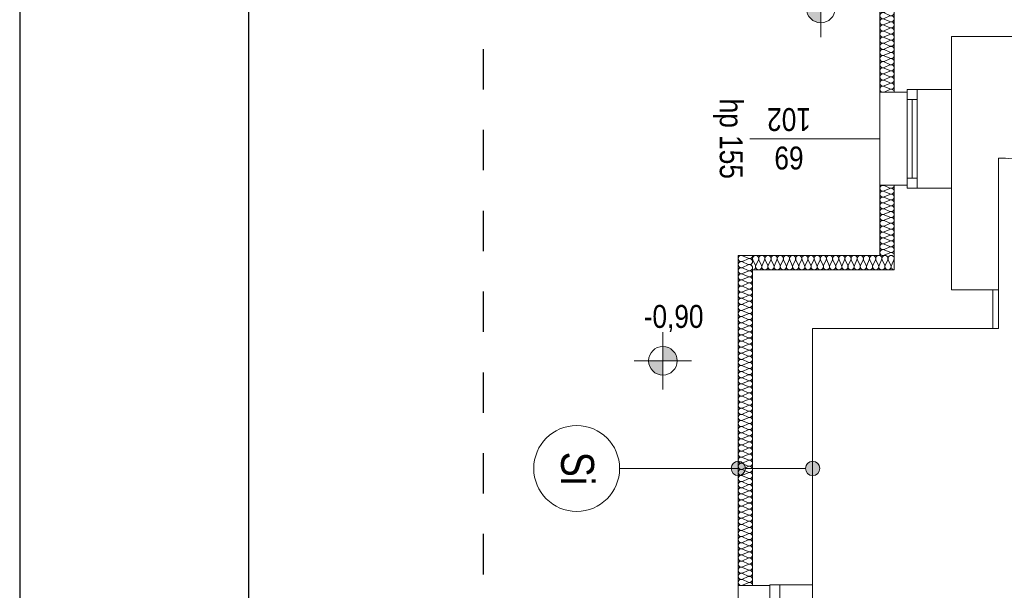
# Model space of a CAD drawing. Extents: x -635870 to -372006, y -44437 to 104716.
# Tile 200 of 221: x -497144 to -490260, y 34386 to 38371. Entities that reach past the tile are written whole.
import ezdxf

# ---------------------------------------------------------------- set-up
doc = ezdxf.new("R2010")
doc.units = 0
doc.header["$MEASUREMENT"] = 0
doc.linetypes.add('Dashed', pattern=[564.444447, 282.222223, -282.222223])
for name, color, linetype in [('$ IE Tabela', 7, 'Continuous'), ('Arch opisy', 252, 'Continuous'), ('Inwent Izolacje', 252, 'Continuous'), ('INWENT RZĘDNE', 252, 'Continuous')]:
    doc.layers.add(name, color=color, linetype=linetype)
for name, color, linetype, lineweight in [('Arch opisy_Nr_Pióra__1', 252, 'Continuous', 25), ('Arch opisy_Nr_Pióra__21', 252, 'Continuous', 9), ('Inwent Izolacje_Nr_Pióra__2', 252, 'Continuous', 13), ('INWENT RZĘDNE_Nr_Pióra__21', 252, 'Continuous', 9), ('INWENT. DRZWI_Nr_Pióra__5', 252, 'Continuous', 13), ('INWENT. OKNA_Nr_Pióra__21', 252, 'Continuous', 9), ('INWENT. OKNA_Nr_Pióra__5', 252, 'Continuous', 13), ('INWENT.ŚCIANY_Nr_Pióra__1', 252, 'Continuous', 25), ('INWENT.ŚCIANY_Nr_Pióra__20', 252, 'Continuous', 60), ('INWENT.ŚCIANY_Nr_Pióra__21', 252, 'Continuous', 9), ('INWENT.ŚCIANY_Nr_Pióra__3', 252, 'Continuous', 13)]:
    doc.layers.add(name, color=color, linetype=linetype, lineweight=lineweight)
doc.styles.add('GENERATED_STYLE_1', font='ARIALN.TTF')
doc.styles.add('GENERATED_STYLE_5', font='ARIALN.TTF')

# ---------------------------------------------------------------- blocks, each defined once
blk = doc.blocks.new('a3eee')
at = {"layer": '$ IE Tabela'}
for p, q in [((19730.76, 4176.8), (19730.76, 1206.8)), ((19890.76, 4096.8), (19890.76, 1286.8))]:
    blk.add_line(p, q, dxfattribs=at)
blk = doc.blocks.new('Izolacja cieplna 14_130', base_point=(-492020.2, 36724.5))
at = {"layer": 'Inwent Izolacje_Nr_Pióra__2', "linetype": 'Continuous'}
for p, q in [((-492090.4, 36722.7), (-492050, 36705)), ((-492050, 36701.4), (-492090.4, 36683.6)), ((-492090.4, 36680.1), (-492050, 36662.3)), ((-492050, 36658.7), (-492090.4, 36641)), ((-492090.4, 36637.4), (-492050, 36619.6)), ((-492050, 36616), (-492090.4, 36598.3)), ((-492090.4, 36594.7), (-492050, 36576.9)), ((-492050, 36573.3), (-492090.4, 36555.6)), ((-492090.4, 36552), (-492050, 36534.2)), ((-492050, 36530.7), (-492090.4, 36512.9)), ((-492090.4, 36509.3), (-492050, 36491.6)), ((-492050, 36488), (-492090.4, 36470.2)), ((-492090.4, 36466.6), (-492050, 36448.9)), ((-492050, 36445.3), (-492090.4, 36427.5)), ((-492090.4, 36423.9), (-492050, 36406.2)), ((-492050, 36402.6), (-492090.4, 36384.9)), ((-492090.4, 36381.3), (-492050, 36363.5)), ((-492050, 36359.9), (-492090.4, 36342.2)), ((-492090.4, 36338.6), (-492050, 36320.8)), ((-492050, 36317.2), (-492090.4, 36299.5)), ((-492090.4, 36295.9), (-492050, 36278.1)), ((-492050, 36274.6), (-492090.4, 36256.8)), ((-492090.4, 36253.2), (-492050, 36235.5)), ((-492050, 36231.9), (-492090.4, 36214.1)), ((-492090.4, 36210.5), (-492050, 36192.8)), ((-492050, 36189.2), (-492090.4, 36171.4)), ((-492090.4, 36167.8), (-492050, 36150.1)), ((-492050, 36146.5), (-492090.4, 36128.7)), ((-492090.4, 36125.2), (-492050, 36107.4)), ((-492050, 36103.8), (-492090.4, 36086.1)), ((-492090.4, 36082.5), (-492050, 36064.7)), ((-492050, 36061.1), (-492090.4, 36043.4)), ((-492090.4, 36039.8), (-492050, 36022)), ((-492050, 36018.4), (-492090.4, 36000.7)), ((-492090.4, 35997.1), (-492050, 35979.3)), ((-492050, 35975.8), (-492090.4, 35958)), ((-492090.4, 35954.4), (-492050, 35936.7)), ((-492050, 35933.1), (-492090.4, 35915.3)), ((-492090.4, 35911.7), (-492050, 35894)), ((-492050, 35890.4), (-492090.4, 35872.6)), ((-492090.4, 35869), (-492050, 35851.3)), ((-492050, 35847.7), (-492090.4, 35829.9)), ((-492090.4, 35826.4), (-492050, 35808.6)), ((-492050, 35805), (-492090.4, 35787.3)), ((-492090.4, 35783.7), (-492050, 35765.9)), ((-492050, 35762.3), (-492090.4, 35744.6)), ((-492090.4, 35741), (-492050, 35723.2)), ((-492050, 35719.6), (-492090.4, 35701.9)), ((-492090.4, 35698.3), (-492050, 35680.5)), ((-492050, 35677), (-492090.4, 35659.2)), ((-492090.4, 35655.6), (-492050, 35637.9)), ((-492050, 35634.3), (-492090.4, 35616.5)), ((-492090.4, 35612.9), (-492050, 35595.2)), ((-492050, 35591.6), (-492090.4, 35573.8)), ((-492090.4, 35570.2), (-492050, 35552.5)), ((-492050, 35548.9), (-492090.4, 35531.1)), ((-492090.4, 35527.6), (-492050, 35509.8)), ((-492050, 35506.2), (-492090.4, 35488.5)), ((-492090.4, 35484.9), (-492050, 35467.1)), ((-492050, 35463.5), (-492090.4, 35445.8)), ((-492090.4, 35442.2), (-492050, 35424.4)), ((-492050, 35420.8), (-492090.4, 35403.1)), ((-492090.4, 35399.5), (-492050, 35381.7)), ((-492050, 35378.2), (-492090.4, 35360.4)), ((-492090.4, 35356.8), (-492050, 35339.1)), ((-492050, 35335.5), (-492090.4, 35317.7)), ((-492090.4, 35314.1), (-492050, 35296.4)), ((-492050, 35292.8), (-492090.4, 35275)), ((-492090.4, 35271.4), (-492050, 35253.7)), ((-492050, 35250.1), (-492090.4, 35232.4)), ((-492090.4, 35228.8), (-492050, 35211)), ((-492050, 35207.4), (-492090.4, 35189.7)), ((-492090.4, 35186.1), (-492050, 35168.3)), ((-492050, 35164.7), (-492090.4, 35147)), ((-492090.4, 35143.4), (-492050, 35125.6)), ((-492050, 35122.1), (-492090.4, 35104.3)), ((-492090.4, 35100.7), (-492050, 35083)), ((-492050, 35079.4), (-492090.4, 35061.6)), ((-492090.4, 35058), (-492050, 35040.3)), ((-492050, 35036.7), (-492090.4, 35018.9)), ((-492090.4, 35015.3), (-492050, 34997.6)), ((-492050, 34994), (-492090.4, 34976.2)), ((-492090.4, 34972.7), (-492050, 34954.9)), ((-492050, 34951.3), (-492090.4, 34933.6)), ((-492090.4, 34930), (-492050, 34912.2)), ((-492050, 34908.6), (-492090.4, 34890.9)), ((-492090.4, 34887.3), (-492050, 34869.5)), ((-492050, 34865.9), (-492090.4, 34848.2)), ((-492090.4, 34844.6), (-492050, 34826.8)), ((-492050, 34823.3), (-492090.4, 34805.5)), ((-492090.4, 34801.9), (-492050, 34784.2)), ((-492050, 34780.6), (-492090.4, 34762.8)), ((-492090.4, 34759.2), (-492050, 34741.5)), ((-492050, 34737.9), (-492090.4, 34720.1)), ((-492090.4, 34716.5), (-492050, 34698.8)), ((-492050, 34695.2), (-492090.4, 34677.4)), ((-492090.4, 34673.9), (-492050, 34656.1)), ((-492050, 34652.5), (-492090.4, 34634.8)), ((-492090.4, 34631.2), (-492050, 34613.4)), ((-492050, 34609.8), (-492090.4, 34592.1)), ((-492090.4, 34588.5), (-492050, 34570.7)), ((-492050, 34567.1), (-492090.4, 34549.4)), ((-492090.4, 34545.8), (-492050, 34528)), ((-492050, 34524.5), (-492090.4, 34506.7)), ((-492090.4, 34503.1), (-492050, 34485.4)), ((-492050, 34481.8), (-492090.4, 34464)), ((-492090.4, 34460.4), (-492050, 34442.7)), ((-492050, 34439.1), (-492090.4, 34421.3))]:
    blk.add_line(p, q, dxfattribs=at)
for centre, start_param, end_param in [((-492098.9, 36703.2), 2.728799, 6.695979), ((-492041.5, 36724.5), 5.870392, 7.853982), ((-492041.5, 36681.9), 5.870392, 9.837571), ((-492098.9, 36660.5), 2.728799, 6.695979), ((-492098.9, 36617.8), 2.728799, 6.695979), ((-492041.5, 36639.2), 5.870392, 9.837571), ((-492098.9, 36575.1), 2.728799, 6.695979), ((-492098.9, 36532.5), 2.728799, 6.695979), ((-492041.5, 36596.5), 5.870392, 9.837571), ((-492041.5, 36553.8), 5.870392, 9.837571), ((-492098.9, 36489.8), 2.728799, 6.695979), ((-492041.5, 36511.1), 5.870392, 9.837571), ((-492041.5, 36468.4), 5.870392, 9.837571), ((-492098.9, 36447.1), 2.728799, 6.695979), ((-492098.9, 36404.4), 2.728799, 6.695979), ((-492041.5, 36425.7), 5.870392, 9.837571), ((-492098.9, 36361.7), 2.728799, 6.695979), ((-492041.5, 36383.1), 5.870392, 9.837571), ((-492041.5, 36340.4), 5.870392, 9.837571), ((-492098.9, 36319), 2.728799, 6.695979), ((-492098.9, 36276.3), 2.728799, 6.695979), ((-492041.5, 36297.7), 5.870392, 9.837571), ((-492041.5, 36255), 5.870392, 9.837571), ((-492098.9, 36233.7), 2.728799, 6.695979), ((-492098.9, 36191), 2.728799, 6.695979), ((-492041.5, 36212.3), 5.870392, 9.837571), ((-492098.9, 36148.3), 2.728799, 6.695979), ((-492041.5, 36169.6), 5.870392, 9.837571), ((-492041.5, 36126.9), 5.870392, 9.837571), ((-492098.9, 36105.6), 2.728799, 6.695979), ((-492098.9, 36062.9), 2.728799, 6.695979), ((-492041.5, 36084.3), 5.870392, 9.837571), ((-492098.9, 36020.2), 2.728799, 6.695979), ((-492041.5, 36041.6), 5.870392, 9.837571), ((-492041.5, 35998.9), 5.870392, 9.837571), ((-492098.9, 35977.5), 2.728799, 6.695979), ((-492098.9, 35934.9), 2.728799, 6.695979), ((-492041.5, 35956.2), 5.870392, 9.837571), ((-492041.5, 35913.5), 5.870392, 9.837571), ((-492098.9, 35892.2), 2.728799, 6.695979), ((-492098.9, 35849.5), 2.728799, 6.695979), ((-492041.5, 35870.8), 5.870392, 9.837571), ((-492098.9, 35806.8), 2.728799, 6.695979), ((-492041.5, 35828.2), 5.870392, 9.837571), ((-492041.5, 35785.5), 5.870392, 9.837571), ((-492098.9, 35764.1), 2.728799, 6.695979), ((-492098.9, 35721.4), 2.728799, 6.695979), ((-492041.5, 35742.8), 5.870392, 9.837571), ((-492098.9, 35678.8), 2.728799, 6.695979), ((-492098.9, 35636.1), 2.728799, 6.695979), ((-492041.5, 35700.1), 5.870392, 9.837571), ((-492041.5, 35657.4), 5.870392, 9.837571), ((-492098.9, 35593.4), 2.728799, 6.695979), ((-492041.5, 35614.7), 5.870392, 9.837571), ((-492041.5, 35572), 5.870392, 9.837571), ((-492098.9, 35550.7), 2.728799, 6.695979), ((-492098.9, 35508), 2.728799, 6.695979), ((-492041.5, 35529.4), 5.870392, 9.837571), ((-492098.9, 35465.3), 2.728799, 6.695979), ((-492041.5, 35486.7), 5.870392, 9.837571), ((-492041.5, 35444), 5.870392, 9.837571), ((-492098.9, 35422.6), 2.728799, 6.695979), ((-492098.9, 35380), 2.728799, 6.695979), ((-492041.5, 35401.3), 5.870392, 9.837571), ((-492098.9, 35337.3), 2.728799, 6.695979), ((-492098.9, 35294.6), 2.728799, 6.695979), ((-492041.5, 35358.6), 5.870392, 9.837571), ((-492041.5, 35315.9), 5.870392, 9.837571), ((-492098.9, 35251.9), 2.728799, 6.695979), ((-492041.5, 35273.2), 5.870392, 9.837571), ((-492041.5, 35230.6), 5.870392, 9.837571), ((-492098.9, 35209.2), 2.728799, 6.695979), ((-492098.9, 35166.5), 2.728799, 6.695979), ((-492041.5, 35187.9), 5.870392, 9.837571), ((-492098.9, 35123.8), 2.728799, 6.695979), ((-492041.5, 35145.2), 5.870392, 9.837571), ((-492041.5, 35102.5), 5.870392, 9.837571), ((-492098.9, 35081.2), 2.728799, 6.695979), ((-492098.9, 35038.5), 2.728799, 6.695979), ((-492041.5, 35059.8), 5.870392, 9.837571), ((-492041.5, 35017.1), 5.870392, 9.837571), ((-492098.9, 34995.8), 2.728799, 6.695979), ((-492098.9, 34953.1), 2.728799, 6.695979), ((-492041.5, 34974.4), 5.870392, 9.837571), ((-492098.9, 34910.4), 2.728799, 6.695979), ((-492041.5, 34931.8), 5.870392, 9.837571), ((-492041.5, 34889.1), 5.870392, 9.837571), ((-492098.9, 34867.7), 2.728799, 6.695979), ((-492098.9, 34825), 2.728799, 6.695979), ((-492041.5, 34846.4), 5.870392, 9.837571), ((-492098.9, 34782.4), 2.728799, 6.695979), ((-492041.5, 34803.7), 5.870392, 9.837571), ((-492041.5, 34761), 5.870392, 9.837571), ((-492098.9, 34739.7), 2.728799, 6.695979), ((-492098.9, 34697), 2.728799, 6.695979), ((-492041.5, 34718.3), 5.870392, 9.837571), ((-492041.5, 34675.7), 5.870392, 9.837571), ((-492098.9, 34654.3), 2.728799, 6.695979), ((-492098.9, 34611.6), 2.728799, 6.695979), ((-492041.5, 34633), 5.870392, 9.837571), ((-492098.9, 34568.9), 2.728799, 6.695979), ((-492041.5, 34590.3), 5.870392, 9.837571), ((-492041.5, 34547.6), 5.870392, 9.837571), ((-492098.9, 34526.3), 2.728799, 6.695979), ((-492098.9, 34483.6), 2.728799, 6.695979), ((-492041.5, 34504.9), 5.870392, 9.837571), ((-492098.9, 34440.9), 2.728799, 6.695979), ((-492041.5, 34462.2), 5.870392, 9.837571), ((-492041.5, 34419.5), 1.570796, 3.554385)]:
    blk.add_ellipse(centre, major_axis=(0, -21.3), ratio=0.996496, start_param=start_param, end_param=end_param, dxfattribs=at)
blk = doc.blocks.new('Izolacja cieplna 14_131', base_point=(-491030.2, 37864.5))
at = {"layer": 'Inwent Izolacje_Nr_Pióra__2', "linetype": 'Continuous'}
for p, q in [((-491060, 38614.9), (-491100.4, 38632.7)), ((-491100.4, 38593.6), (-491060, 38611.4)), ((-491060, 38572.2), (-491100.4, 38590)), ((-491100.4, 38550.8), (-491060, 38568.6)), ((-491060, 38529.4), (-491100.4, 38547.2)), ((-491100.4, 38508), (-491060, 38525.8)), ((-491060, 38486.6), (-491100.4, 38504.4)), ((-491100.4, 38465.2), (-491060, 38483)), ((-491060, 38443.8), (-491100.4, 38461.6)), ((-491100.4, 38422.4), (-491060, 38440.2)), ((-491060, 38401.1), (-491100.4, 38418.9)), ((-491100.4, 38379.7), (-491060, 38397.5)), ((-491060, 38358.3), (-491100.4, 38376.1)), ((-491100.4, 38336.9), (-491060, 38354.7)), ((-491060, 38315.5), (-491100.4, 38333.3)), ((-491100.4, 38294.1), (-491060, 38311.9)), ((-491060, 38272.7), (-491100.4, 38290.5)), ((-491100.4, 38251.3), (-491060, 38269.1)), ((-491060, 38229.9), (-491100.4, 38247.7)), ((-491100.4, 38208.6), (-491060, 38226.4)), ((-491060, 38187.2), (-491100.4, 38205)), ((-491100.4, 38165.8), (-491060, 38183.6)), ((-491060, 38144.4), (-491100.4, 38162.2)), ((-491100.4, 38123), (-491060, 38140.8)), ((-491060, 38101.6), (-491100.4, 38119.4)), ((-491100.4, 38080.2), (-491060, 38098)), ((-491060, 38058.8), (-491100.4, 38076.6)), ((-491100.4, 38037.4), (-491060, 38055.2)), ((-491060, 38016.1), (-491100.4, 38033.9)), ((-491100.4, 37994.7), (-491060, 38012.5)), ((-491060, 37973.3), (-491100.4, 37991.1)), ((-491100.4, 37951.9), (-491060, 37969.7)), ((-491060, 37930.5), (-491100.4, 37948.3)), ((-491100.4, 37909.1), (-491060, 37926.9)), ((-491060, 37887.7), (-491100.4, 37905.5)), ((-491100.4, 37866.3), (-491060, 37884.1))]:
    blk.add_line(p, q, dxfattribs=at)
for centre, start_param, end_param in [((-491108.9, 38613.1), 5.870392, 9.837571), ((-491051.5, 38634.5), 2.7288, 4.712389), ((-491108.9, 38570.4), 5.870392, 9.837571), ((-491108.9, 38527.6), 5.870392, 9.837571), ((-491051.5, 38591.8), 2.7288, 6.695979), ((-491051.5, 38549), 2.7288, 6.695979), ((-491108.9, 38484.8), 5.870392, 9.837571), ((-491051.5, 38506.2), 2.7288, 6.695979), ((-491051.5, 38463.4), 2.7288, 6.695979), ((-491108.9, 38442), 5.870392, 9.837571), ((-491108.9, 38399.3), 5.870392, 9.837571), ((-491051.5, 38420.6), 2.7288, 6.695979), ((-491108.9, 38356.5), 5.870392, 9.837571), ((-491051.5, 38377.9), 2.7288, 6.695979), ((-491051.5, 38335.1), 2.7288, 6.695979), ((-491108.9, 38313.7), 5.870392, 9.837571), ((-491108.9, 38270.9), 5.870392, 9.837571), ((-491051.5, 38292.3), 2.7288, 6.695979), ((-491108.9, 38228.1), 5.870392, 9.837571), ((-491108.9, 38185.4), 5.870392, 9.837571), ((-491051.5, 38249.5), 2.7288, 6.695979), ((-491051.5, 38206.8), 2.7288, 6.695979), ((-491108.9, 38142.6), 5.870392, 9.837571), ((-491051.5, 38164), 2.7288, 6.695979), ((-491051.5, 38121.2), 2.7288, 6.695979), ((-491108.9, 38099.8), 5.870392, 9.837571), ((-491108.9, 38057), 5.870392, 9.837571), ((-491051.5, 38078.4), 2.7288, 6.695979), ((-491108.9, 38014.3), 5.870392, 9.837571), ((-491051.5, 38035.6), 2.7288, 6.695979), ((-491051.5, 37992.9), 2.7288, 6.695979), ((-491108.9, 37971.5), 5.870392, 9.837571), ((-491108.9, 37928.7), 5.870392, 9.837571), ((-491051.5, 37950.1), 2.7288, 6.695979), ((-491051.5, 37907.3), 2.7288, 6.695979), ((-491108.9, 37885.9), 5.870392, 9.837571), ((-491051.5, 37864.5), 4.712389, 6.695979)]:
    blk.add_ellipse(centre, major_axis=(0, 21.4), ratio=0.994339, start_param=start_param, end_param=end_param, dxfattribs=at)
blk = doc.blocks.new('Izolacja cieplna 14_132', base_point=(-492020.2, 36624.5))
at = {"layer": 'Inwent Izolacje_Nr_Pióra__2', "linetype": 'Continuous'}
for p, q in [((-492018.4, 36694.7), (-492000.5, 36654.3)), ((-491996.9, 36654.3), (-491979, 36694.7)), ((-491975.3, 36694.7), (-491957.4, 36654.3)), ((-491953.8, 36654.3), (-491935.9, 36694.7)), ((-491932.3, 36694.7), (-491914.4, 36654.3)), ((-491910.8, 36654.3), (-491892.9, 36694.7)), ((-491889.2, 36694.7), (-491871.3, 36654.3)), ((-491867.7, 36654.3), (-491849.8, 36694.7)), ((-491846.2, 36694.7), (-491828.3, 36654.3)), ((-491824.7, 36654.3), (-491806.8, 36694.7)), ((-491803.2, 36694.7), (-491785.3, 36654.3)), ((-491781.6, 36654.3), (-491763.7, 36694.7)), ((-491760.1, 36694.7), (-491742.2, 36654.3)), ((-491738.6, 36654.3), (-491720.7, 36694.7)), ((-491717.1, 36694.7), (-491699.2, 36654.3)), ((-491695.6, 36654.3), (-491677.6, 36694.7)), ((-491674, 36694.7), (-491656.1, 36654.3)), ((-491652.5, 36654.3), (-491634.6, 36694.7)), ((-491631, 36694.7), (-491613.1, 36654.3)), ((-491609.5, 36654.3), (-491591.6, 36694.7)), ((-491587.9, 36694.7), (-491570, 36654.3)), ((-491566.4, 36654.3), (-491548.5, 36694.7)), ((-491544.9, 36694.7), (-491527, 36654.3)), ((-491523.4, 36654.3), (-491505.5, 36694.7)), ((-491501.9, 36694.7), (-491484, 36654.3)), ((-491480.3, 36654.3), (-491462.4, 36694.7)), ((-491458.8, 36694.7), (-491440.9, 36654.3)), ((-491437.3, 36654.3), (-491419.4, 36694.7)), ((-491415.8, 36694.7), (-491397.9, 36654.3)), ((-491394.2, 36654.3), (-491376.3, 36694.7)), ((-491372.7, 36694.7), (-491354.8, 36654.3)), ((-491351.2, 36654.3), (-491333.3, 36694.7)), ((-491329.7, 36694.7), (-491311.8, 36654.3)), ((-491308.2, 36654.3), (-491290.3, 36694.7)), ((-491286.6, 36694.7), (-491268.7, 36654.3)), ((-491265.1, 36654.3), (-491247.2, 36694.7)), ((-491243.6, 36694.7), (-491225.7, 36654.3)), ((-491222.1, 36654.3), (-491204.2, 36694.7)), ((-491200.6, 36694.7), (-491182.6, 36654.3)), ((-491179, 36654.3), (-491161.1, 36694.7)), ((-491157.5, 36694.7), (-491139.6, 36654.3)), ((-491136, 36654.3), (-491118.1, 36694.7)), ((-491114.5, 36694.7), (-491096.6, 36654.3)), ((-491092.9, 36654.3), (-491075, 36694.7)), ((-491071.4, 36694.7), (-491053.5, 36654.3)), ((-491049.9, 36654.3), (-491032, 36694.7))]:
    blk.add_line(p, q, dxfattribs=at)
for centre, start_param, end_param in [((-491998.7, 36703.3), 5.870392, 9.837571), ((-491955.6, 36703.3), 5.870392, 9.837571), ((-491912.6, 36703.3), 5.870392, 9.837571), ((-491869.5, 36703.3), 5.870392, 9.837571), ((-491826.5, 36703.3), 5.870392, 9.837571), ((-491783.4, 36703.3), 5.870392, 9.837571), ((-491740.4, 36703.3), 5.870392, 9.837571), ((-491697.4, 36703.3), 5.870392, 9.837571), ((-491654.3, 36703.3), 5.870392, 9.837571), ((-491611.3, 36703.3), 5.870392, 9.837571), ((-491568.2, 36703.3), 5.870392, 9.837571), ((-491525.2, 36703.3), 5.870392, 9.837571), ((-491482.1, 36703.3), 5.870392, 9.837571), ((-491439.1, 36703.3), 5.870392, 9.837571), ((-491396.1, 36703.3), 5.870392, 9.837571), ((-491353, 36703.3), 5.870392, 9.837571), ((-491310, 36703.3), 5.870392, 9.837571), ((-491266.9, 36703.3), 5.870392, 9.837571), ((-491223.9, 36703.3), 5.870392, 9.837571), ((-491180.8, 36703.3), 5.870392, 9.837571), ((-491137.8, 36703.3), 5.870392, 9.837571), ((-491094.8, 36703.3), 5.870392, 9.837571), ((-491051.7, 36703.3), 5.870392, 9.837571), ((-492020.2, 36645.8), 4.712389, 6.695979), ((-491977.1, 36645.8), 2.7288, 6.695979), ((-491934.1, 36645.8), 2.7288, 6.695979), ((-491891.1, 36645.8), 2.7288, 6.695979), ((-491848, 36645.8), 2.7288, 6.695979), ((-491805, 36645.8), 2.7288, 6.695979), ((-491761.9, 36645.8), 2.7288, 6.695979), ((-491718.9, 36645.8), 2.7288, 6.695979), ((-491675.8, 36645.8), 2.7288, 6.695979), ((-491632.8, 36645.8), 2.7288, 6.695979), ((-491589.8, 36645.8), 2.7288, 6.695979), ((-491546.7, 36645.8), 2.7288, 6.695979), ((-491503.7, 36645.8), 2.7288, 6.695979), ((-491460.6, 36645.8), 2.7288, 6.695979), ((-491417.6, 36645.8), 2.7288, 6.695979), ((-491374.5, 36645.8), 2.7288, 6.695979), ((-491331.5, 36645.8), 2.7288, 6.695979), ((-491288.4, 36645.8), 2.7288, 6.695979), ((-491245.4, 36645.8), 2.7288, 6.695979), ((-491202.4, 36645.8), 2.7288, 6.695979), ((-491159.3, 36645.8), 2.7288, 6.695979), ((-491116.3, 36645.8), 2.7288, 6.695979), ((-491073.2, 36645.8), 2.7288, 6.695979), ((-491030.2, 36645.8), 2.7288, 4.712389)]:
    blk.add_ellipse(centre, major_axis=(21.5, 0), ratio=0.988201, start_param=start_param, end_param=end_param, dxfattribs=at)
blk = doc.blocks.new('Izolacja cieplna 14_133', base_point=(-491030.2, 36724.5))
at = {"layer": 'Inwent Izolacje_Nr_Pióra__2', "linetype": 'Continuous'}
for p, q in [((-491060, 37195.8), (-491100.4, 37212.8)), ((-491100.4, 37175.4), (-491060, 37192.4)), ((-491060, 37155), (-491100.4, 37172)), ((-491100.4, 37134.6), (-491060, 37151.6)), ((-491060, 37114.2), (-491100.4, 37131.2)), ((-491100.4, 37093.8), (-491060, 37110.7)), ((-491060, 37073.3), (-491100.4, 37090.3)), ((-491100.4, 37052.9), (-491060, 37069.9)), ((-491060, 37032.5), (-491100.4, 37049.5)), ((-491100.4, 37012.1), (-491060, 37029.1)), ((-491060, 36991.7), (-491100.4, 37008.7)), ((-491100.4, 36971.3), (-491060, 36988.2)), ((-491060, 36950.8), (-491100.4, 36967.8)), ((-491100.4, 36930.4), (-491060, 36947.4)), ((-491060, 36910), (-491100.4, 36927)), ((-491100.4, 36889.6), (-491060, 36906.6)), ((-491060, 36869.2), (-491100.4, 36886.2)), ((-491100.4, 36848.8), (-491060, 36865.7)), ((-491060, 36828.3), (-491100.4, 36845.3)), ((-491100.4, 36807.9), (-491060, 36824.9)), ((-491060, 36787.5), (-491100.4, 36804.5)), ((-491100.4, 36767.1), (-491060, 36784.1)), ((-491060, 36746.7), (-491100.4, 36763.7)), ((-491100.4, 36726.3), (-491060, 36743.2))]:
    blk.add_line(p, q, dxfattribs=at)
for centre, start_param, end_param in [((-491108.9, 37194.1), 4.299595, 8.266775), ((-491108.9, 37153.3), 4.299595, 8.266775), ((-491051.5, 37214.5), 1.158004, 3.141593), ((-491051.5, 37173.7), 1.158004, 5.125183), ((-491108.9, 37112.5), 4.299595, 8.266775), ((-491051.5, 37132.9), 1.158004, 5.125183), ((-491051.5, 37092), 1.158004, 5.125183), ((-491108.9, 37071.6), 4.299595, 8.266775), ((-491108.9, 37030.8), 4.299595, 8.266775), ((-491051.5, 37051.2), 1.158004, 5.125183), ((-491108.9, 36990), 4.299595, 8.266775), ((-491108.9, 36949.1), 4.299595, 8.266775), ((-491051.5, 37010.4), 1.158004, 5.125183), ((-491051.5, 36969.5), 1.158004, 5.125183), ((-491108.9, 36908.3), 4.299595, 8.266775), ((-491051.5, 36928.7), 1.158004, 5.125183), ((-491051.5, 36887.9), 1.158004, 5.125183), ((-491108.9, 36867.5), 4.299595, 8.266775), ((-491108.9, 36826.6), 4.299595, 8.266775), ((-491051.5, 36847), 1.158004, 5.125183), ((-491051.5, 36806.2), 1.158004, 5.125183), ((-491108.9, 36785.8), 4.299595, 8.266775), ((-491108.9, 36745), 4.299595, 8.266775), ((-491051.5, 36765.4), 1.158004, 5.125183), ((-491051.5, 36724.5), 3.141593, 5.125182)]:
    blk.add_ellipse(centre, major_axis=(-21.3, 0), ratio=0.95998, start_param=start_param, end_param=end_param, dxfattribs=at)
blk = doc.blocks.new('Koty wysokościowe_22', base_point=(-492647.2, 35988.9))
at = {"layer": 'INWENT RZĘDNE_Nr_Pióra__21', "linetype": 'Continuous'}
for points in [[(-492647.2, 35988.9), (-492547.2, 35988.9), (-492554.8, 36027.2), (-492576.5, 36059.6), (-492608.9, 36081.3), (-492647.2, 36088.9)], [(-492647.2, 35988.9), (-492747.2, 35988.9), (-492739.6, 35950.6), (-492717.9, 35918.2), (-492685.5, 35896.5), (-492647.2, 35888.9)]]:
    blk.add_hatch(color=256, dxfattribs=at).paths.add_polyline_path(points, flags=0)
for p, q in [((-492647.2, 35788.9), (-492647.2, 36188.9)), ((-492847.2, 35988.9), (-492447.2, 35988.9))]:
    blk.add_line(p, q, dxfattribs=at)
blk.add_circle((-492647.2, 35988.9), 100, dxfattribs=at)
at = {"layer": 'INWENT RZĘDNE_Nr_Pióra__21', "insert": (-492781.1, 36188.9), "char_height": 160, "attachment_point": 7, "style": 'GENERATED_STYLE_1'}
blk.add_mtext('{-0,90}', dxfattribs=at)
blk = doc.blocks.new('Koty wysokościowe_23', base_point=(-491543.1, 38449.8))
at = {"layer": 'INWENT RZĘDNE_Nr_Pióra__21', "linetype": 'Continuous'}
for points in [[(-491543.1, 38449.8), (-491443.1, 38449.8), (-491450.7, 38488.1), (-491472.4, 38520.5), (-491504.8, 38542.2), (-491543.1, 38549.8)], [(-491543.1, 38449.8), (-491643.1, 38449.8), (-491635.5, 38411.5), (-491613.8, 38379.1), (-491581.4, 38357.4), (-491543.1, 38349.8)]]:
    blk.add_hatch(color=256, dxfattribs=at).paths.add_polyline_path(points, flags=0)
for p, q in [((-491543.1, 38249.8), (-491543.1, 38649.8)), ((-491743.1, 38449.8), (-491343.1, 38449.8))]:
    blk.add_line(p, q, dxfattribs=at)
blk.add_circle((-491543.1, 38449.8), 100, dxfattribs=at)
at = {"layer": 'INWENT RZĘDNE_Nr_Pióra__21', "insert": (-491677, 38649.8), "char_height": 160, "attachment_point": 7, "style": 'GENERATED_STYLE_1'}
blk.add_mtext('{-0,90}', dxfattribs=at)
blk = doc.blocks.new('Linia_93', base_point=(-491600.2, 35237))
at = {"layer": 'Arch opisy_Nr_Pióra__21', "linetype": 'Continuous'}
for points in [[(-492070.2, 35237), (-492074, 35256.1), (-492084.8, 35272.3), (-492101.1, 35283.2), (-492120.2, 35287), (-492139.3, 35283.2), (-492155.5, 35272.3), (-492166.4, 35256.1), (-492170.2, 35237), (-492166.4, 35217.8), (-492155.5, 35201.6), (-492139.3, 35190.8), (-492120.2, 35187), (-492101.1, 35190.8), (-492084.8, 35201.6), (-492074, 35217.8)], [(-491550.2, 35237), (-491554, 35256.1), (-491564.8, 35272.3), (-491581.1, 35283.2), (-491600.2, 35287), (-491619.3, 35283.2), (-491635.5, 35272.3), (-491646.4, 35256.1), (-491650.2, 35237), (-491646.4, 35217.8), (-491635.5, 35201.6), (-491619.3, 35190.8), (-491600.2, 35187), (-491581.1, 35190.8), (-491564.8, 35201.6), (-491554, 35217.8)]]:
    blk.add_hatch(color=256, dxfattribs=at).paths.add_polyline_path(points, flags=0)
blk.add_line((-491650.2, 35237), (-492070.2, 35237), dxfattribs=at)
for centre in [(-492120.2, 35237), (-491600.2, 35237)]:
    blk.add_circle(centre, 50, dxfattribs=at)
blk = doc.blocks.new('Linia_94', base_point=(-492120.2, 35237))
at = {"layer": 'Arch opisy_Nr_Pióra__21', "linetype": 'Continuous'}
blk.add_line((-492120.2, 35237), (-492950, 35237), dxfattribs=at)
blk.add_circle((-493250, 35237), 300, dxfattribs=at)

msp = doc.modelspace()

# ---------------------------------------------------------------- linework, layer by layer
at = {"layer": 'INWENT. DRZWI_Nr_Pióra__5', "color": 252, "linetype": 'Continuous', "lineweight": 15}
for p, q in [((-490300.2, 36484.5), (-490300.2, 37404.5)), ((-490300.2, 36484.5), (-490340.2, 36484.5)), ((-490300.2, 36214.5), (-490300.2, 36484.5)), ((-490300.2, 36214.5), (-490340.2, 36214.5))]:
    msp.add_line(p, q, dxfattribs=at)
msp.add_arc((-490300.2, 36484.5), 920, 0, 90, dxfattribs=at)
at = {"layer": 'INWENT. OKNA_Nr_Pióra__5', "color": 252, "linetype": 'Continuous', "lineweight": 15}
for p, q in [((-490870.2, 37884.5), (-490940.2, 37884.5)), ((-490940.2, 37884.5), (-490940.2, 37194.5)), ((-490870.2, 37884.5), (-490870.2, 37194.5)), ((-490870.2, 37814.5), (-490940.2, 37814.5)), ((-490905.2, 37814.5), (-490905.2, 37264.5)), ((-491130.2, 37539.5), (-492040.2, 37539.5)), ((-490870.2, 37264.5), (-490940.2, 37264.5)), ((-490870.2, 37194.5), (-490940.2, 37194.5)), ((-491830.2, 34424.5), (-491900.2, 34424.5)), ((-491900.2, 34424.5), (-491900.2, 32554.5)), ((-491830.2, 34424.5), (-491830.2, 32554.5))]:
    msp.add_line(p, q, dxfattribs=at)
at = {"layer": 'INWENT.ŚCIANY_Nr_Pióra__1', "color": 252, "linetype": 'Continuous', "lineweight": 15}
for p, q in [((-491030.2, 38534.5), (-491030.2, 37864.5)), ((-487620.2, 38254.5), (-490630.2, 38254.5)), ((-490630.2, 38254.5), (-490630.2, 37884.5)), ((-490940.2, 37864.5), (-491030.2, 37864.5)), ((-490630.2, 37884.5), (-490940.2, 37884.5)), ((-490940.2, 37884.5), (-490940.2, 37864.5)), ((-490940.2, 37214.5), (-491030.2, 37214.5)), ((-491030.2, 37214.5), (-491030.2, 36624.5)), ((-490940.2, 37194.5), (-490940.2, 37214.5)), ((-490630.2, 37194.5), (-490940.2, 37194.5)), ((-490630.2, 37194.5), (-490630.2, 36484.5)), ((-492020.2, 36624.5), (-492020.2, 34419.5)), ((-492020.2, 36624.5), (-491030.2, 36624.5)), ((-490340.2, 36484.5), (-490630.2, 36484.5)), ((-490340.2, 36214.5), (-490340.2, 36484.5)), ((-491600.2, 36214.5), (-491600.2, 34424.5)), ((-490340.2, 36214.5), (-491600.2, 36214.5)), ((-491900.2, 34419.5), (-492020.2, 34419.5)), ((-491600.2, 34424.5), (-491900.2, 34424.5)), ((-491900.2, 34424.5), (-491900.2, 34419.5))]:
    msp.add_line(p, q, dxfattribs=at)
at = {"layer": 'INWENT.ŚCIANY_Nr_Pióra__20', "color": 252, "linetype": 'Dashed', "lineweight": 30}
msp.add_line((-493903.7, 38730.5), (-493903.7, 27470.7), dxfattribs=at)
at = {"layer": 'INWENT.ŚCIANY_Nr_Pióra__21', "color": 252, "linetype": 'Continuous', "lineweight": 15}
for p, q in [((-491130.2, 37864.5), (-491130.2, 37214.5)), ((-490630.2, 37884.5), (-490630.2, 37194.5)), ((-492120.2, 32559.5), (-492120.2, 34419.5)), ((-491600.2, 34424.5), (-491600.2, 32554.5))]:
    msp.add_line(p, q, dxfattribs=at)
at = {"layer": 'INWENT.ŚCIANY_Nr_Pióra__3', "color": 252, "linetype": 'Continuous', "lineweight": 15}
for p, q in [((-491130.2, 37864.5), (-491130.2, 38634.5)), ((-491030.2, 37864.5), (-491130.2, 37864.5)), ((-491130.2, 36724.5), (-491130.2, 37214.5)), ((-491030.2, 37214.5), (-491130.2, 37214.5)), ((-492120.2, 36724.5), (-491130.2, 36724.5)), ((-492120.2, 34419.5), (-492120.2, 36724.5)), ((-492020.2, 34419.5), (-492120.2, 34419.5))]:
    msp.add_line(p, q, dxfattribs=at)

# ---------------------------------------------------------------- block references
at = {"layer": '$ IE Tabela', "transparency": 33554687, "xscale": 10, "yscale": 10, "zscale": 10}
msp.add_blockref('a3eee', (-694451.6, 6620.1), dxfattribs=at)
at = {"layer": 'Arch opisy', "color": 252, "linetype": 'Continuous', "lineweight": 15}
for name, p in [('Linia_94', (-492120.2, 35237)), ('Linia_93', (-491600.2, 35237))]:
    msp.add_blockref(name, p, dxfattribs=at)
at = {"layer": 'Inwent Izolacje', "color": 252, "linetype": 'Continuous', "lineweight": 15}
for name, p in [('Izolacja cieplna 14_131', (-491030.2, 37864.5)), ('Izolacja cieplna 14_133', (-491030.2, 36724.5)), ('Izolacja cieplna 14_130', (-492020.2, 36724.5)), ('Izolacja cieplna 14_132', (-492020.2, 36624.5))]:
    msp.add_blockref(name, p, dxfattribs=at)
at = {"layer": 'INWENT RZĘDNE', "color": 252, "lineweight": 15}
for name, p in [('Koty wysokościowe_23', (-491543.1, 38449.8)), ('Koty wysokościowe_22', (-492647.2, 35988.9))]:
    msp.add_blockref(name, p, dxfattribs=at)

# ---------------------------------------------------------------- texts
at = {"layer": 'Arch opisy_Nr_Pióra__1', "color": 252, "linetype": 'Continuous', "lineweight": 15, "insert": (-493128.6, 35237), "char_height": 230, "attachment_point": 2, "rotation": 270, "style": 'GENERATED_STYLE_5'}
msp.add_mtext('{Si}', dxfattribs=at)
at = {"layer": 'INWENT. OKNA_Nr_Pióra__21', "color": 252, "linetype": 'Continuous', "lineweight": 15, "insert": (-492089.5, 37539.5), "char_height": 160, "attachment_point": 2, "rotation": 270, "style": 'GENERATED_STYLE_5'}
msp.add_mtext('{hp 155}', dxfattribs=at)
at = {"layer": 'INWENT. OKNA_Nr_Pióra__21', "color": 252, "linetype": 'Continuous', "lineweight": 15, "insert": (-491765.2, 37325.4), "char_height": 160, "width": 709.227, "attachment_point": 2, "rotation": 180, "line_spacing_factor": 1.007581, "style": 'GENERATED_STYLE_5'}
msp.add_mtext('{69\\P102}', dxfattribs=at)

doc.saveas('drawing.dxf')
